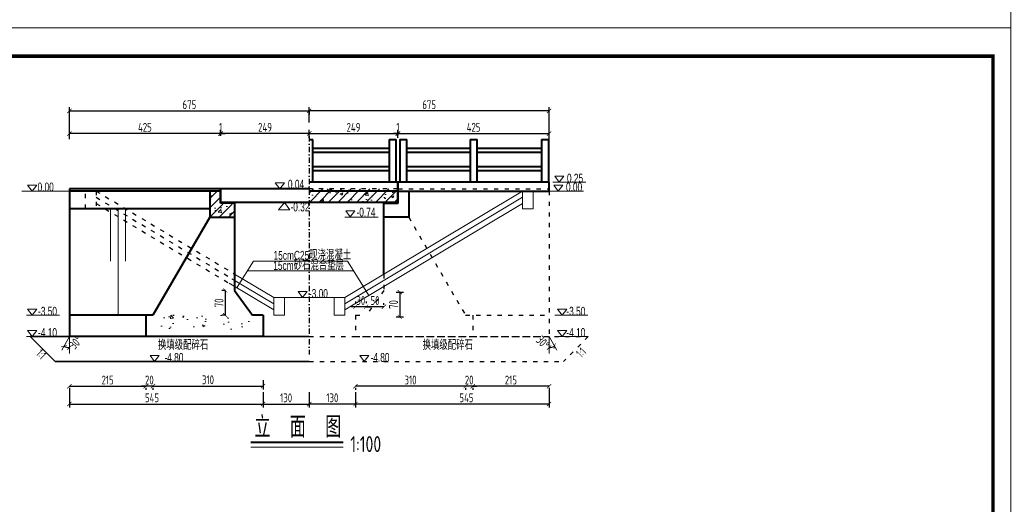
# Model space of a CAD drawing. Header units: inches. Extents: x 97745 to 142261, y 62673 to 100665.
# Tile 65 of 148: x 105162 to 107933, y 87578 to 88943. Entities that reach past the tile are written whole.
import ezdxf

# ---------------------------------------------------------------- set-up
doc = ezdxf.new("R2010")
doc.units = ezdxf.units.IN
doc.header["$MEASUREMENT"] = 0
doc.linetypes.add('ACAD_ISO03W100', pattern=[30, 12, -18])
doc.linetypes.add('DASHDOTX2', pattern=[2, 1, -0.5, 0, -0.5])
doc.layers.get('0').update_dxf_attribs({"lineweight": 15})
for name, color, linetype, lineweight in [('BM1', 7, 'Continuous', 15), ('文字', 7, 'Continuous', 20), ('栏杆', 5, 'Continuous', 40), ('粗实线', 7, 'Continuous', 35), ('细实线', 4, 'Continuous', 15), ('虚线', 2, 'ACAD_ISO03W100', 25), ('轮廓线', 1, 'Continuous', 40)]:
    doc.layers.add(name, color=color, linetype=linetype, lineweight=lineweight)
doc.layers.add('轴线', color=3, linetype='DASHDOTX2')
doc.styles.add('HZ', font='tssdeng.shx', dxfattribs={"width": 0.65, "bigfont": 'hztxt.shx'})
doc.styles.add('HZTXT', font='tssdeng.shx', dxfattribs={"width": 0.75, "bigfont": 'hztxt.shx'})
doc.styles.get("Standard").update_dxf_attribs({"font": 'hztxt_e.shx', "width": 0.7, "bigfont": 'hztxt.shx'})
doc.dimstyles.new('3', dxfattribs={"dimtxt": 25, "dimasz": 12, "dimexe": 10, "dimexo": 30, "dimgap": 5, "dimtad": 1, "dimdec": 0, "dimzin": 0, "dimdsep": 46, "dimtxsty": 'HZTXT', "dimblk": 'ARCHTICK', "dimcen": 0, "dimclrt": 7, "dimazin": 2, "dimtfac": 1, "dimtdec": 0, "dimtix": 1, "dimtmove": 2, "dimatfit": 3, "dimfxl": 250, "dimtolj": 1, "dimtzin": 0, "dimarcsym": 0})
doc.dimstyles.new('6', dxfattribs={"dimtxt": 25, "dimasz": 12, "dimexe": 10, "dimexo": 130, "dimgap": 5, "dimtad": 1, "dimdec": 0, "dimzin": 0, "dimdsep": 46, "dimtxsty": 'HZTXT', "dimblk": 'ARCHTICK', "dimcen": 0, "dimclrt": 7, "dimazin": 2, "dimtfac": 1, "dimtdec": 0, "dimtix": 1, "dimtmove": 2, "dimatfit": 3, "dimfxl": 250, "dimtolj": 1, "dimtzin": 0, "dimarcsym": 0})
pattern_1 = [(50, (82347.42, -35009.97), (71.726018, -6.275213), [7.5, -82.5]), (355, (82347.42, -35009.97), (-13.875133, 75.219213), [6, -66]), (100.4514, (82353.4, -35010.495), (57.85094, 68.943954), [6.37402, -70.11421]), (46.1842, (82347.42, -34989.97), (106.724105, -16.5519), [11.25, -123.75]), (96.6356, (82356.31, -34991.35), (93.46627, 97.41179), [9.56103, -105.1713]), (351.1842, (82347.42, -34989.97), (93.46619, 97.41186), [9, -99]), (21, (82357.42, -34994.97), (59.690705, -40.26189), [7.5, -82.5]), (326, (82357.42, -34994.97), (24.331533, 72.515005), [6, -66]), (71.4514, (82362.394, -34998.33), (84.022263, 32.25305), [6.37402, -70.11421]), (37.5, (82347.42, -35009.972), (1.2159855, 33.2893854), [0, -65.2, 0, -67, 0, -66.25]), (7.5, (82347.42, -35009.972), (26.306954, 39.441171), [0, -38.2, 0, -63.7, 0, -25.25]), (327.5, (82325.12, -35009.972), (53.3822436, -2.255487), [0, -25, 0, -78, 0, -103.5]), (317.5, (82315.12, -35009.972), (58.318617, 10.010498), [0, -32.5, 0, -51.8, 0, -73.5])]
pattern_2 = [(45, (82347.42, -35009.972), (-13.2582521, 13.2582521), [])]

# ---------------------------------------------------------------- blocks, each defined once
blk = doc.blocks.new('_ArchTick')
at = {"color": 0, "linetype": 'ByBlock', "const_width": 0.15}
blk.add_lwpolyline([(-0.5, -0.5), (0.5, 0.5)], dxfattribs=at)
blk = doc.blocks.new('*D189')
at = {"color": 0, "lineweight": -2, "transparency": 16777216}
for p, q in [((105726.8, 88615), (105726.8, 88632)), ((105727.8, 88615), (105727.8, 88632)), ((105726.8, 88622), (105714.8, 88622)), ((105726.8, 88622), (105727.8, 88622)), ((105727.8, 88622), (105739.8, 88622))]:
    blk.add_line(p, q, dxfattribs=at)
at = {"color": 0, "lineweight": -2, "transparency": 16777216, "xscale": 12, "yscale": 12, "zscale": 12}
blk.add_blockref('_ArchTick', (105726.8, 88622), dxfattribs=at)
at = {"color": 0, "lineweight": -2, "transparency": 16777216, "xscale": 12, "yscale": 12, "zscale": 12, "rotation": 180}
blk.add_blockref('_ArchTick', (105727.8, 88622), dxfattribs=at)
at = {"color": 7, "transparency": 16777216, "insert": (105727.3, 88639.5), "char_height": 25, "attachment_point": 5, "style": 'HZTXT'}
blk.add_mtext('\\A1;1', dxfattribs=at)
blk = doc.blocks.new('*D190')
at = {"color": 0, "lineweight": -2, "transparency": 16777216}
for p, q in [((106651.8, 88685.8), (105976.8, 88685.8)), ((105976.8, 88684.3), (105976.8, 88675.8)), ((106651.8, 88606.3), (106651.8, 88695.8))]:
    blk.add_line(p, q, dxfattribs=at)
at = {"color": 0, "lineweight": -2, "transparency": 16777216, "xscale": 12, "yscale": 12, "zscale": 12, "rotation": 180}
blk.add_blockref('_ArchTick', (105976.8, 88685.8), dxfattribs=at)
at = {"color": 0, "lineweight": -2, "transparency": 16777216, "xscale": 12, "yscale": 12, "zscale": 12}
blk.add_blockref('_ArchTick', (106651.8, 88685.8), dxfattribs=at)
at = {"color": 7, "transparency": 16777216, "insert": (106314.3, 88703.3), "char_height": 25, "attachment_point": 5, "style": 'HZTXT'}
blk.add_mtext('\\A1;675', dxfattribs=at)
blk = doc.blocks.new('三角形')
at = {"layer": '轮廓线', "color": 0, "lineweight": 20}
for p, q in [((24441.9, 199232.1), (24477.5, 199232.1)), ((24459.3, 199208.6), (24441.9, 199232.1)), ((24477.5, 199232.1), (24459.3, 199208.6))]:
    blk.add_line(p, q, dxfattribs=at)
blk = doc.blocks.new('*D191')
at = {"color": 0, "lineweight": -2}
for p, q in [((106651.8, 87910.1), (106436.8, 87910.1)), ((106436.8, 87906.1), (106436.8, 87900.1)), ((106651.8, 87906.1), (106651.8, 87900.1))]:
    blk.add_line(p, q, dxfattribs=at)
at = {"color": 0, "lineweight": -2, "xscale": 12, "yscale": 12, "zscale": 12, "rotation": 180}
blk.add_blockref('_ArchTick', (106436.8, 87910.1), dxfattribs=at)
at = {"color": 0, "lineweight": -2, "xscale": 12, "yscale": 12, "zscale": 12}
blk.add_blockref('_ArchTick', (106651.8, 87910.1), dxfattribs=at)
at = {"color": 7, "insert": (106544.3, 87927.6), "char_height": 25, "attachment_point": 5, "style": 'HZTXT'}
blk.add_mtext('\\A1;215', dxfattribs=at)
blk = doc.blocks.new('*D192')
at = {"color": 0, "lineweight": -2}
for p, q in [((106416.8, 87910.1), (106404.8, 87910.1)), ((106436.8, 87910.1), (106416.8, 87910.1)), ((106416.8, 87906.1), (106416.8, 87900.1)), ((106436.8, 87910.1), (106448.8, 87910.1)), ((106436.8, 87906.1), (106436.8, 87900.1))]:
    blk.add_line(p, q, dxfattribs=at)
at = {"color": 0, "lineweight": -2, "xscale": 12, "yscale": 12, "zscale": 12}
blk.add_blockref('_ArchTick', (106416.8, 87910.1), dxfattribs=at)
at = {"color": 0, "lineweight": -2, "xscale": 12, "yscale": 12, "zscale": 12, "rotation": 180}
blk.add_blockref('_ArchTick', (106436.8, 87910.1), dxfattribs=at)
at = {"color": 7, "insert": (106426.8, 87927.6), "char_height": 25, "attachment_point": 5, "style": 'HZTXT'}
blk.add_mtext('\\A1;20', dxfattribs=at)
blk = doc.blocks.new('*D193')
at = {"color": 0, "lineweight": -2}
for p, q in [((106416.8, 87910.1), (106106.8, 87910.1)), ((106106.8, 87906.1), (106106.8, 87900.1)), ((106416.8, 87906.1), (106416.8, 87900.1))]:
    blk.add_line(p, q, dxfattribs=at)
at = {"color": 0, "lineweight": -2, "xscale": 12, "yscale": 12, "zscale": 12, "rotation": 180}
blk.add_blockref('_ArchTick', (106106.8, 87910.1), dxfattribs=at)
at = {"color": 0, "lineweight": -2, "xscale": 12, "yscale": 12, "zscale": 12}
blk.add_blockref('_ArchTick', (106416.8, 87910.1), dxfattribs=at)
at = {"color": 7, "insert": (106261.8, 87927.6), "char_height": 25, "attachment_point": 5, "style": 'HZTXT'}
blk.add_mtext('\\A1;310', dxfattribs=at)
blk = doc.blocks.new('*D194')
at = {"color": 0, "lineweight": -2, "transparency": 16777216}
for p, q in [((106651.8, 87906.1), (106651.8, 87850.1)), ((106106.8, 87893.7), (106106.8, 87850.1)), ((106651.8, 87860.1), (106106.8, 87860.1))]:
    blk.add_line(p, q, dxfattribs=at)
at = {"color": 0, "lineweight": -2, "transparency": 16777216, "xscale": 12, "yscale": 12, "zscale": 12, "rotation": 180}
blk.add_blockref('_ArchTick', (106106.8, 87860.1), dxfattribs=at)
at = {"color": 0, "lineweight": -2, "transparency": 16777216, "xscale": 12, "yscale": 12, "zscale": 12}
blk.add_blockref('_ArchTick', (106651.8, 87860.1), dxfattribs=at)
at = {"color": 7, "transparency": 16777216, "insert": (106419.3, 87877.6), "char_height": 25, "attachment_point": 5, "style": 'HZTXT'}
blk.add_mtext('\\A1;545', dxfattribs=at)
blk = doc.blocks.new('*D195')
at = {"color": 0, "lineweight": -2}
for p, q in [((105301.8, 87910.1), (105516.8, 87910.1)), ((105301.8, 87906.1), (105301.8, 87900.1)), ((105516.8, 87905.4), (105516.8, 87900.1))]:
    blk.add_line(p, q, dxfattribs=at)
at = {"color": 0, "lineweight": -2, "xscale": 12, "yscale": 12, "zscale": 12, "rotation": 180}
blk.add_blockref('_ArchTick', (105301.8, 87910.1), dxfattribs=at)
at = {"color": 0, "lineweight": -2, "xscale": 12, "yscale": 12, "zscale": 12}
blk.add_blockref('_ArchTick', (105516.8, 87910.1), dxfattribs=at)
at = {"color": 7, "insert": (105409.3, 87927.6), "char_height": 25, "attachment_point": 5, "style": 'HZTXT'}
blk.add_mtext('\\A1;215', dxfattribs=at)
blk = doc.blocks.new('*D196')
at = {"color": 0, "lineweight": -2}
for p, q in [((105536.8, 87910.8), (105846.8, 87910.8)), ((105536.8, 87905.4), (105536.8, 87900.8)), ((105846.8, 87926.9), (105846.8, 87900.8))]:
    blk.add_line(p, q, dxfattribs=at)
at = {"color": 0, "lineweight": -2, "xscale": 12, "yscale": 12, "zscale": 12, "rotation": 180}
blk.add_blockref('_ArchTick', (105536.8, 87910.8), dxfattribs=at)
at = {"color": 0, "lineweight": -2, "xscale": 12, "yscale": 12, "zscale": 12}
blk.add_blockref('_ArchTick', (105846.8, 87910.8), dxfattribs=at)
at = {"color": 7, "insert": (105691.8, 87928.3), "char_height": 25, "attachment_point": 5, "style": 'HZTXT'}
blk.add_mtext('\\A1;310', dxfattribs=at)
blk = doc.blocks.new('*D197')
at = {"color": 0, "lineweight": -2, "transparency": 16777216}
for p, q in [((105301.8, 87903.7), (105301.8, 87850.1)), ((105846.8, 87893.7), (105846.8, 87850.1)), ((105301.8, 87860.1), (105846.8, 87860.1))]:
    blk.add_line(p, q, dxfattribs=at)
at = {"color": 0, "lineweight": -2, "transparency": 16777216, "xscale": 12, "yscale": 12, "zscale": 12, "rotation": 180}
blk.add_blockref('_ArchTick', (105301.8, 87860.1), dxfattribs=at)
at = {"color": 0, "lineweight": -2, "transparency": 16777216, "xscale": 12, "yscale": 12, "zscale": 12}
blk.add_blockref('_ArchTick', (105846.8, 87860.1), dxfattribs=at)
at = {"color": 7, "transparency": 16777216, "insert": (105534.3, 87877.6), "char_height": 25, "attachment_point": 5, "style": 'HZTXT'}
blk.add_mtext('\\A1;545', dxfattribs=at)
blk = doc.blocks.new('*D198')
at = {"color": 0, "lineweight": -2, "transparency": 16777216}
for p, q in [((105301.8, 88615), (105301.8, 88632)), ((105726.8, 88615), (105726.8, 88632)), ((105726.8, 88622), (105301.8, 88622))]:
    blk.add_line(p, q, dxfattribs=at)
at = {"color": 0, "lineweight": -2, "transparency": 16777216, "xscale": 12, "yscale": 12, "zscale": 12, "rotation": 180}
blk.add_blockref('_ArchTick', (105301.8, 88622), dxfattribs=at)
at = {"color": 0, "lineweight": -2, "transparency": 16777216, "xscale": 12, "yscale": 12, "zscale": 12}
blk.add_blockref('_ArchTick', (105726.8, 88622), dxfattribs=at)
at = {"color": 7, "transparency": 16777216, "insert": (105514.3, 88639.5), "char_height": 25, "attachment_point": 5, "style": 'HZTXT'}
blk.add_mtext('\\A1;425', dxfattribs=at)
blk = doc.blocks.new('*D199')
at = {"color": 0, "lineweight": -2, "transparency": 16777216}
for p, q in [((105846.8, 87893.7), (105846.8, 87850.1)), ((105976.8, 87891.2), (105976.8, 87850.1)), ((105846.8, 87860.1), (105976.8, 87860.1))]:
    blk.add_line(p, q, dxfattribs=at)
at = {"color": 0, "lineweight": -2, "transparency": 16777216, "xscale": 12, "yscale": 12, "zscale": 12, "rotation": 180}
blk.add_blockref('_ArchTick', (105846.8, 87860.1), dxfattribs=at)
at = {"color": 0, "lineweight": -2, "transparency": 16777216, "xscale": 12, "yscale": 12, "zscale": 12}
blk.add_blockref('_ArchTick', (105976.8, 87860.1), dxfattribs=at)
at = {"color": 7, "transparency": 16777216, "insert": (105911.8, 87877.6), "char_height": 25, "attachment_point": 5, "style": 'HZTXT'}
blk.add_mtext('\\A1;130', dxfattribs=at)
blk = doc.blocks.new('*D200')
at = {"color": 0, "lineweight": -2, "transparency": 16777216}
for p, q in [((106226.8, 88616.9), (106226.8, 88632)), ((106651.8, 88609.5), (106651.8, 88632)), ((106226.8, 88622), (106651.8, 88622))]:
    blk.add_line(p, q, dxfattribs=at)
at = {"color": 0, "lineweight": -2, "transparency": 16777216, "xscale": 12, "yscale": 12, "zscale": 12, "rotation": 180}
blk.add_blockref('_ArchTick', (106226.8, 88622), dxfattribs=at)
at = {"color": 0, "lineweight": -2, "transparency": 16777216, "xscale": 12, "yscale": 12, "zscale": 12}
blk.add_blockref('_ArchTick', (106651.8, 88622), dxfattribs=at)
at = {"color": 7, "transparency": 16777216, "insert": (106439.3, 88639.5), "char_height": 25, "attachment_point": 5, "style": 'HZTXT'}
blk.add_mtext('\\A1;425', dxfattribs=at)
blk = doc.blocks.new('*D201')
at = {"color": 0, "lineweight": -2, "transparency": 16777216}
for p, q in [((105976.8, 87893.7), (105976.8, 87850.1)), ((106106.8, 87893.7), (106106.8, 87850.1)), ((106106.8, 87860.1), (105976.8, 87860.1))]:
    blk.add_line(p, q, dxfattribs=at)
at = {"color": 0, "lineweight": -2, "transparency": 16777216, "xscale": 12, "yscale": 12, "zscale": 12, "rotation": 180}
blk.add_blockref('_ArchTick', (105976.8, 87860.1), dxfattribs=at)
at = {"color": 0, "lineweight": -2, "transparency": 16777216, "xscale": 12, "yscale": 12, "zscale": 12}
blk.add_blockref('_ArchTick', (106106.8, 87860.1), dxfattribs=at)
at = {"color": 7, "transparency": 16777216, "insert": (106041.8, 87877.6), "char_height": 25, "attachment_point": 5, "style": 'HZTXT'}
blk.add_mtext('\\A1;130', dxfattribs=at)
blk = doc.blocks.new('*D157')
at = {"color": 0, "lineweight": -2, "transparency": 16777216}
for p, q in [((105976.8, 88609.5), (105976.8, 88632)), ((106225.8, 88609.5), (106225.8, 88632)), ((105976.8, 88622), (106225.8, 88622))]:
    blk.add_line(p, q, dxfattribs=at)
at = {"color": 0, "lineweight": -2, "transparency": 16777216, "xscale": 12, "yscale": 12, "zscale": 12, "rotation": 180}
blk.add_blockref('_ArchTick', (105976.8, 88622), dxfattribs=at)
at = {"color": 0, "lineweight": -2, "transparency": 16777216, "xscale": 12, "yscale": 12, "zscale": 12}
blk.add_blockref('_ArchTick', (106225.8, 88622), dxfattribs=at)
at = {"color": 7, "transparency": 16777216, "insert": (106101.3, 88639.5), "char_height": 25, "attachment_point": 5, "style": 'HZTXT'}
blk.add_mtext('\\A1;249', dxfattribs=at)
blk = doc.blocks.new('*D161')
at = {"color": 0, "lineweight": -2, "transparency": 16777216}
for p, q in [((105727.8, 88615), (105727.8, 88632)), ((105976.8, 88615), (105976.8, 88632)), ((105976.8, 88622), (105727.8, 88622))]:
    blk.add_line(p, q, dxfattribs=at)
at = {"color": 0, "lineweight": -2, "transparency": 16777216, "xscale": 12, "yscale": 12, "zscale": 12, "rotation": 180}
blk.add_blockref('_ArchTick', (105727.8, 88622), dxfattribs=at)
at = {"color": 0, "lineweight": -2, "transparency": 16777216, "xscale": 12, "yscale": 12, "zscale": 12}
blk.add_blockref('_ArchTick', (105976.8, 88622), dxfattribs=at)
at = {"color": 7, "transparency": 16777216, "insert": (105852.3, 88639.5), "char_height": 25, "attachment_point": 5, "style": 'HZTXT'}
blk.add_mtext('\\A1;249', dxfattribs=at)
blk = doc.blocks.new('*D171')
at = {"color": 0, "lineweight": -2, "transparency": 16777216}
for p, q in [((105301.8, 88606.3), (105301.8, 88695.8)), ((105301.8, 88685.8), (105976.8, 88685.8)), ((105976.8, 88653), (105976.8, 88695.8))]:
    blk.add_line(p, q, dxfattribs=at)
at = {"color": 0, "lineweight": -2, "transparency": 16777216, "xscale": 12, "yscale": 12, "zscale": 12, "rotation": 180}
blk.add_blockref('_ArchTick', (105301.8, 88685.8), dxfattribs=at)
at = {"color": 0, "lineweight": -2, "transparency": 16777216, "xscale": 12, "yscale": 12, "zscale": 12}
blk.add_blockref('_ArchTick', (105976.8, 88685.8), dxfattribs=at)
at = {"color": 7, "transparency": 16777216, "insert": (105639.3, 88703.3), "char_height": 25, "attachment_point": 5, "style": 'HZTXT'}
blk.add_mtext('\\A1;675', dxfattribs=at)
blk = doc.blocks.new('*D175')
at = {"color": 0, "lineweight": -2, "transparency": 16777216}
for p, q in [((106225.8, 88616.9), (106225.8, 88632)), ((106226.8, 88616.9), (106226.8, 88632)), ((106225.8, 88622), (106213.8, 88622)), ((106226.8, 88622), (106225.8, 88622)), ((106226.8, 88622), (106238.8, 88622))]:
    blk.add_line(p, q, dxfattribs=at)
at = {"color": 0, "lineweight": -2, "transparency": 16777216, "xscale": 12, "yscale": 12, "zscale": 12}
blk.add_blockref('_ArchTick', (106225.8, 88622), dxfattribs=at)
at = {"color": 0, "lineweight": -2, "transparency": 16777216, "xscale": 12, "yscale": 12, "zscale": 12, "rotation": 180}
blk.add_blockref('_ArchTick', (106226.8, 88622), dxfattribs=at)
at = {"color": 7, "transparency": 16777216, "insert": (106226.3, 88639.5), "char_height": 25, "attachment_point": 5, "style": 'HZTXT'}
blk.add_mtext('\\A1;1', dxfattribs=at)
blk = doc.blocks.new('*D176')
at = {"color": 0, "lineweight": -2, "transparency": 16777216}
for p, q in [((106136.8, 88149.3), (106136.8, 88144.1)), ((106186.8, 88134.1), (106136.8, 88134.1)), ((106186.8, 88139.3), (106186.8, 88144.1))]:
    blk.add_line(p, q, dxfattribs=at)
at = {"color": 0, "lineweight": -2, "transparency": 16777216, "xscale": 12, "yscale": 12, "zscale": 12, "rotation": 180}
blk.add_blockref('_ArchTick', (106136.8, 88134.1), dxfattribs=at)
at = {"color": 0, "lineweight": -2, "transparency": 16777216, "xscale": 12, "yscale": 12, "zscale": 12}
blk.add_blockref('_ArchTick', (106186.8, 88134.1), dxfattribs=at)
at = {"color": 7, "transparency": 16777216, "insert": (106161.8, 88151.6), "char_height": 25, "attachment_point": 5, "style": 'HZTXT'}
blk.add_mtext('\\A1;50', dxfattribs=at)
blk = doc.blocks.new('*D177')
at = {"color": 0, "lineweight": -2}
for p, q in [((106106.8, 88134.1), (106094.8, 88134.1)), ((106106.8, 88149.3), (106106.8, 88144.1)), ((106136.8, 88134.1), (106106.8, 88134.1)), ((106136.8, 88149.3), (106136.8, 88144.1)), ((106136.8, 88134.1), (106148.8, 88134.1))]:
    blk.add_line(p, q, dxfattribs=at)
at = {"color": 0, "lineweight": -2, "xscale": 12, "yscale": 12, "zscale": 12}
blk.add_blockref('_ArchTick', (106106.8, 88134.1), dxfattribs=at)
at = {"color": 0, "lineweight": -2, "xscale": 12, "yscale": 12, "zscale": 12, "rotation": 180}
blk.add_blockref('_ArchTick', (106136.8, 88134.1), dxfattribs=at)
at = {"color": 7, "insert": (106121.8, 88151.6), "char_height": 25, "attachment_point": 5, "style": 'HZTXT'}
blk.add_mtext('\\A1;30', dxfattribs=at)
blk = doc.blocks.new('*D178')
at = {"color": 0, "lineweight": -2, "transparency": 16777216}
for p, q in [((105740.4, 88180), (105730.4, 88180)), ((105740.4, 88180), (105740.4, 88110)), ((105740.4, 88110), (105730.4, 88110))]:
    blk.add_line(p, q, dxfattribs=at)
at = {"color": 0, "lineweight": -2, "transparency": 16777216, "xscale": 12, "yscale": 12, "zscale": 12}
for p, rotation in [((105740.4, 88180), 90), ((105740.4, 88110), 270)]:
    blk.add_blockref('_ArchTick', p, dxfattribs=dict(at, rotation=rotation))
at = {"color": 7, "transparency": 16777216, "insert": (105722.9, 88145), "char_height": 25, "attachment_point": 5, "rotation": 90, "style": 'HZTXT'}
blk.add_mtext('\\A1;70', dxfattribs=at)
blk = doc.blocks.new('*D179')
at = {"color": 0, "lineweight": -2, "transparency": 16777216}
for p, q in [((106221.6, 88175.4), (106241.6, 88175.4)), ((106231.6, 88175.4), (106231.6, 88105.4)), ((106221.6, 88105.4), (106241.6, 88105.4))]:
    blk.add_line(p, q, dxfattribs=at)
at = {"color": 0, "lineweight": -2, "transparency": 16777216, "xscale": 12, "yscale": 12, "zscale": 12}
for p, rotation in [((106231.6, 88175.4), 90), ((106231.6, 88105.4), 270)]:
    blk.add_blockref('_ArchTick', p, dxfattribs=dict(at, rotation=rotation))
at = {"color": 7, "transparency": 16777216, "insert": (106214.1, 88140.4), "char_height": 25, "attachment_point": 5, "rotation": 90, "style": 'HZTXT'}
blk.add_mtext('\\A1;70', dxfattribs=at)
blk = doc.blocks.new('*D233')
at = {"color": 0, "lineweight": -2}
for p, q in [((105516.8, 87910.1), (105504.8, 87910.1)), ((105536.8, 87910.1), (105516.8, 87910.1)), ((105516.8, 87906.1), (105516.8, 87900.1)), ((105536.8, 87910.1), (105548.8, 87910.1)), ((105536.8, 87906.1), (105536.8, 87900.1))]:
    blk.add_line(p, q, dxfattribs=at)
at = {"color": 0, "lineweight": -2, "xscale": 12, "yscale": 12, "zscale": 12}
blk.add_blockref('_ArchTick', (105516.8, 87910.1), dxfattribs=at)
at = {"color": 0, "lineweight": -2, "xscale": 12, "yscale": 12, "zscale": 12, "rotation": 180}
blk.add_blockref('_ArchTick', (105536.8, 87910.1), dxfattribs=at)
at = {"color": 7, "insert": (105526.8, 87927.6), "char_height": 25, "attachment_point": 5, "style": 'HZTXT'}
blk.add_mtext('\\A1;20', dxfattribs=at)
blk = doc.blocks.new('*D462')
at = {"color": 0, "lineweight": -2, "transparency": 16777216}
blk.add_arc((105301.8, 88050), 31.1, 240, 270, dxfattribs=at)
at = {"color": 0, "lineweight": -2, "transparency": 16777216, "xscale": 12, "yscale": 12, "zscale": 12}
for p, rotation in [((105286.3, 88023), 149.9999999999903), ((105301.8, 88018.9), 359.9999999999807)]:
    blk.add_blockref('_ArchTick', p, dxfattribs=dict(at, rotation=rotation))
at = {"color": 7, "transparency": 16777216, "insert": (105319.6, 88033.5), "char_height": 25, "attachment_point": 5, "rotation": 47.0299, "style": 'HZTXT'}
blk.add_mtext('\\A1;30°', dxfattribs=at)
blk = doc.blocks.new('*D463')
at = {"color": 0, "lineweight": -2, "transparency": 16777216}
blk.add_arc((106651.8, 88050), 31.1, 270, 300, dxfattribs=at)
at = {"color": 0, "lineweight": -2, "transparency": 16777216, "xscale": 12, "yscale": 12, "zscale": 12}
for p, rotation in [((106651.8, 88018.9), 180.0000000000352), ((106667.4, 88023), 30.00000000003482)]:
    blk.add_blockref('_ArchTick', p, dxfattribs=dict(at, rotation=rotation))
at = {"color": 7, "transparency": 16777216, "insert": (106634.1, 88033.5), "char_height": 25, "attachment_point": 5, "rotation": 312.9701, "style": 'HZTXT'}
blk.add_mtext('\\A1;30°', dxfattribs=at)

msp = doc.modelspace()

# ---------------------------------------------------------------- hatches: boundary and pattern name
h = msp.add_hatch()
h.set_pattern_fill('ANSI31', color=256, scale=150, style=0)
h.set_pattern_definition(pattern_2)
h.paths.add_polyline_path([(105696.826, 88385.968), (105766.826, 88385.968), (105766.826, 88422.968), (105726.826, 88422.968), (105726.826, 88459.968), (105696.826, 88459.968)])
h = msp.add_hatch()
h.set_pattern_fill('AR-CONC', color=256, scale=10, style=0)
h.set_pattern_definition(pattern_1)
h.paths.add_polyline_path([(105696.826, 88385.968), (105766.826, 88385.968), (105766.826, 88422.968), (105726.826, 88422.968), (105726.826, 88459.968), (105696.826, 88459.968)])
h = msp.add_hatch()
h.set_pattern_fill('AR-CONC', color=256, scale=10, style=0)
h.set_pattern_definition(pattern_1)
h.paths.add_polyline_path([(105976.826, 88427.968), (106225.826, 88427.968), (106225.826, 88465.898), (105976.826, 88465.898)])
h = msp.add_hatch()
h.set_pattern_fill('ANSI31', color=256, scale=150, style=0)
h.set_pattern_definition(pattern_2)
h.paths.add_polyline_path([(105976.826, 88427.968), (106225.826, 88427.968), (106225.826, 88465.898), (105976.826, 88465.898)])
h = msp.add_hatch()
h.set_pattern_fill('AR-CONC', color=256, scale=10, style=0)
h.set_pattern_definition([(130, (196855.37, -112067.52), (-71.726018, -6.275213), [7.5, -82.5]), (185, (196855.37, -112067.52), (13.875133, 75.219213), [6, -66]), (79.5486, (196849.39, -112068.04), (-57.850938, 68.943954), [6.37402, -70.11421]), (133.8158, (196855.37, -112047.52), (-106.724105, -16.5519), [11.25, -123.75]), (83.3644, (196846.48, -112048.9), (-93.46627, 97.411787), [9.56103, -105.1713]), (188.8158, (196855.37, -112047.52), (-93.466195, 97.41186), [9, -99]), (159, (196845.37, -112052.52), (-59.690705, -40.261889), [7.5, -82.5]), (214, (196845.37, -112052.52), (-24.331533, 72.515005), [6, -66]), (108.5486, (196840.395, -112055.875), (-84.022263, 32.25305), [6.37402, -70.11421]), (142.5, (196855.37, -112067.52), (-1.2159855, 33.2893854), [0, -65.2, 0, -67, 0, -66.25]), (172.5, (196855.37, -112067.52), (-26.306954, 39.441171), [0, -38.2, 0, -63.7, 0, -25.25]), (212.5, (196877.67, -112067.52), (-53.3822436, -2.2554872), [0, -25, 0, -78, 0, -103.5]), (222.5, (196887.67, -112067.52), (-58.318617, 10.010498), [0, -32.5, 0, -51.8, 0, -73.5])])
h.paths.add_polyline_path([(105556.528, 88069.971), (105806.826, 88069.971), (105806.826, 88109.971), (105556.528, 88109.971)])

# ---------------------------------------------------------------- linework, layer by layer
for p, q in [((106755.221, 88484.968), (106661.954, 88484.968)), ((105376.826, 88459.968), (105168.092, 88459.968)), ((106576.826, 88459.968), (106076.826, 88159.968)), ((106576.826, 88459.968), (106748.686, 88459.968)), ((106576.826, 88442.475), (106076.826, 88142.475)), ((105417.527, 88409.968), (105417.527, 88262.157)), ((105439.038, 88409.968), (105439.038, 88109.971)), ((105459.741, 88409.968), (105459.741, 88262.157)), ((105906.927, 88427.968), (105889.945, 88407.042)), ((105889.945, 88407.042), (105921.782, 88407.042)), ((105921.782, 88407.042), (105906.927, 88427.968)), ((106576.826, 88424.982), (106076.826, 88124.982)), ((106170.641, 88385.968), (106077.374, 88385.968)), ((105759.109, 88213.106), (105876.826, 88142.475)), ((105766.826, 88225.968), (105876.826, 88159.968)), ((105751.391, 88200.243), (105876.826, 88124.982)), ((105976.826, 88159.968), (105876.826, 88159.968)), ((105976.826, 88159.968), (106076.826, 88159.968)), ((105274.261, 88109.971), (105180.994, 88109.971)), ((106761.255, 88109.971), (106667.987, 88109.971)), ((105274.261, 88049.971), (105180.994, 88049.971)), ((105301.826, 88049.971), (105280.014, 88012.191)), ((105301.826, 88049.971), (105301.826, 88002.267)), ((106651.826, 88049.971), (106673.638, 88012.191)), ((106651.826, 88049.971), (106651.826, 88002.267)), ((106761.255, 88049.971), (106667.987, 88049.971))]:
    msp.add_line(p, q)
at = {"ltscale": 2}
msp.add_line((105812.256, 87738.981), (106072.579, 87738.981), dxfattribs=at)
at = {"layer": 'BM1'}
for p, q in [((106576.826, 88459.968), (106576.826, 88409.968)), ((106606.826, 88409.968), (106606.826, 88459.968)), ((106576.826, 88409.968), (106606.826, 88409.968)), ((105773.703, 88189.043), (105819.485, 88262.294)), ((106084.167, 88262.294), (105819.485, 88262.294)), ((106114.049, 88214.482), (106084.167, 88262.294)), ((106100.907, 88235.51), (105802.745, 88235.51)), ((106144.579, 88165.634), (106114.049, 88214.482)), ((105876.826, 88159.968), (105876.826, 88109.968)), ((105906.826, 88109.968), (105906.826, 88159.968)), ((106046.826, 88109.968), (106046.826, 88159.968)), ((106076.826, 88159.968), (106076.826, 88109.968)), ((105876.826, 88109.968), (105906.826, 88109.968)), ((106076.826, 88109.968), (106046.826, 88109.968))]:
    msp.add_line(p, q, dxfattribs=at)
at = {"layer": 'BM1', "const_width": 1}
for points in [[(103708.27, 91920.157), (107951.098, 91920.157), (107951.098, 88919.854), (103708.27, 88919.854), (103708.27, 91920.157)], [(103708.27, 88919.854), (107951.098, 88919.854), (107951.098, 85919.551), (103708.27, 85919.551), (103708.27, 88919.854)]]:
    msp.add_lwpolyline(points, dxfattribs=at)
at = {"layer": 'BM1'}
for points in [[(103708.27, 91920.157), (107951.098, 91920.157), (107951.098, 88919.854), (103708.27, 88919.854)], [(103708.27, 88919.854), (107951.098, 88919.854), (107951.098, 85919.551), (103708.27, 85919.551)]]:
    msp.add_lwpolyline(points, close=True, dxfattribs=at)
at = {"layer": 'BM1', "color": 0, "linetype": 'Continuous', "const_width": 9.999}
msp.add_lwpolyline([(103876.114, 85969.546), (103876.114, 88839.553), (107901.103, 88839.553), (107901.103, 85969.546)], close=True, dxfattribs=at)
at = {"layer": '栏杆'}
for p, q in [((105976.826, 88604.968), (105986.826, 88604.968)), ((105986.826, 88484.968), (105986.826, 88604.968)), ((106201.826, 88604.968), (106201.826, 88484.968)), ((106201.826, 88604.968), (106221.826, 88604.968)), ((106221.826, 88484.968), (106221.826, 88604.968)), ((106231.826, 88604.968), (106231.826, 88484.968)), ((106231.826, 88604.968), (106251.826, 88604.968)), ((106251.826, 88484.968), (106251.826, 88604.968)), ((106429.326, 88604.968), (106429.326, 88484.968)), ((106429.326, 88604.968), (106449.326, 88604.968)), ((106449.326, 88484.968), (106449.326, 88604.968)), ((106630.682, 88604.968), (106630.682, 88484.968)), ((106630.682, 88604.968), (106650.682, 88604.968)), ((106650.682, 88484.968), (106650.682, 88604.968)), ((105986.826, 88580.968), (106201.826, 88580.968)), ((106201.826, 88568.968), (105986.826, 88568.968)), ((106251.826, 88580.968), (106429.326, 88580.968)), ((106429.326, 88568.968), (106251.826, 88568.968)), ((106449.326, 88580.968), (106630.682, 88580.968)), ((106630.682, 88568.968), (106449.326, 88568.968)), ((105986.826, 88528.968), (106201.826, 88528.968)), ((106201.826, 88516.968), (105986.826, 88516.968)), ((106251.826, 88528.968), (106429.326, 88528.968)), ((106429.326, 88516.968), (106251.826, 88516.968)), ((106449.326, 88528.968), (106630.682, 88528.968)), ((106630.682, 88516.968), (106449.326, 88516.968))]:
    msp.add_line(p, q, dxfattribs=at)
at = {"layer": '粗实线'}
for p, q in [((105976.826, 88049.971), (105191.412, 88049.971)), ((105191.412, 88049.971), (105261.412, 87979.971)), ((105976.826, 87979.971), (105261.412, 87979.971))]:
    msp.add_line(p, q, dxfattribs=at)
at = {"layer": '虚线'}
for p, q in [((105346.826, 88409.968), (105346.826, 88459.968)), ((105376.826, 88459.968), (105766.826, 88225.968)), ((105376.826, 88459.968), (105376.826, 88409.968)), ((106225.826, 88465.898), (105976.826, 88465.898)), ((106226.826, 88465.898), (106651.826, 88465.898)), ((106651.826, 88459.968), (106651.826, 88049.971)), ((105376.826, 88442.475), (105759.109, 88213.106)), ((105376.826, 88409.968), (105346.826, 88409.968)), ((105376.826, 88424.982), (105751.391, 88200.243)), ((106256.826, 88385.968), (106416.826, 88109.971)), ((106186.826, 88368.971), (106186.826, 88369.968)), ((106186.826, 88225.968), (106186.826, 88179.971)), ((106186.826, 88179.971), (106136.826, 88109.971)), ((106106.826, 88109.971), (106106.826, 88049.971)), ((106106.826, 88109.971), (106136.826, 88109.971)), ((106416.826, 88109.971), (106651.826, 88109.971)), ((106436.826, 88109.971), (106436.826, 88049.971)), ((105976.826, 88049.971), (106762.241, 88049.971)), ((106106.826, 88049.971), (106651.826, 88049.971)), ((106762.241, 88049.971), (106692.241, 87979.971)), ((105976.826, 87979.971), (106692.241, 87979.971))]:
    msp.add_line(p, q, dxfattribs=at)
at = {"layer": '轮廓线'}
for p, q in [((106225.826, 88484.968), (105976.826, 88484.968)), ((106225.826, 88427.968), (106225.826, 88484.968)), ((106226.826, 88425.968), (106226.826, 88484.968)), ((106651.826, 88484.968), (106226.826, 88484.968)), ((106651.826, 88459.968), (106651.826, 88484.968)), ((105726.826, 88465.898), (105301.826, 88465.898)), ((105301.826, 88465.898), (105301.826, 88049.971)), ((105696.826, 88459.968), (105301.826, 88459.968)), ((105726.826, 88459.968), (105696.826, 88459.968)), ((105696.826, 88459.968), (105696.826, 88385.968)), ((105726.826, 88425.968), (105726.826, 88465.898)), ((105727.826, 88427.968), (105727.826, 88465.968)), ((105976.826, 88465.898), (105727.826, 88465.898)), ((106225.826, 88459.968), (105976.826, 88459.968)), ((106226.826, 88459.968), (106651.826, 88459.968)), ((106256.826, 88459.968), (106256.826, 88385.968)), ((105696.826, 88409.968), (105301.826, 88409.968)), ((105766.826, 88425.968), (105726.826, 88425.968)), ((106225.826, 88427.968), (105727.826, 88427.968)), ((105766.826, 88425.968), (105766.826, 88179.971)), ((106186.826, 88381.968), (106186.826, 88425.968)), ((106186.826, 88425.968), (106226.826, 88425.968)), ((105696.826, 88385.968), (105536.826, 88109.971)), ((105696.826, 88385.968), (105766.826, 88385.968)), ((106256.826, 88385.968), (106186.826, 88385.968)), ((106186.826, 88225.968), (106186.826, 88381.968)), ((105766.826, 88179.971), (105816.826, 88109.971)), ((105536.826, 88109.971), (105301.826, 88109.971)), ((105516.826, 88109.971), (105516.826, 88049.971)), ((105846.826, 88109.971), (105816.826, 88109.971)), ((105846.826, 88109.971), (105846.826, 88049.971)), ((105846.826, 88049.971), (105301.826, 88049.971))]:
    msp.add_line(p, q, dxfattribs=at)
at = {"layer": '轮廓线', "color": 0, "lineweight": 20}
for p, q in [((106667.952, 88501.908), (106693.627, 88501.908)), ((106680.498, 88484.968), (106667.952, 88501.908)), ((106693.627, 88501.908), (106680.498, 88484.968)), ((105184.128, 88476.908), (105209.803, 88476.908)), ((105196.673, 88459.968), (105184.128, 88476.908)), ((105209.803, 88476.908), (105196.673, 88459.968)), ((105881.058, 88482.838), (105906.733, 88482.838)), ((105893.603, 88465.898), (105881.058, 88482.838)), ((105906.733, 88482.838), (105893.603, 88465.898)), ((106664.804, 88476.908), (106690.479, 88476.908)), ((106677.349, 88459.968), (106664.804, 88476.908)), ((106690.479, 88476.908), (106677.349, 88459.968))]:
    msp.add_line(p, q, dxfattribs=at)
at = {"layer": '轮廓线', "ltscale": 2}
msp.add_line((105812.256, 87752.746), (106072.579, 87752.746), dxfattribs=at)
at = {"layer": '轴线', "ltscale": 15}
msp.add_line((105976.826, 88614.807), (105976.826, 87999.362), dxfattribs=at)

# ---------------------------------------------------------------- block references
at = {"xscale": 0.7200000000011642, "yscale": 0.7200000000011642, "zscale": 0.7200000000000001}
for p in [(88481.285, -55043.19), (88347.075, -55270.19), (87585.85, -55320.187), (89077.694, -55320.187), (87585.85, -55380.187), (89077.694, -55380.187), (87930.787, -55450.187), (88520.725, -55450.187)]:
    msp.add_blockref('三角形', p, dxfattribs=at)

# ---------------------------------------------------------------- texts
at = {"width": 0.7}
for s, p in [('0.00', (105212.202, 88458.844)), ('0.04', (105916.824, 88466.774)), ('0.00', (106699.429, 88458.844)), ('0.25', (106702.181, 88483.844)), ('-0.32', (105924.022, 88402.562)), ('-0.74', (106109.841, 88388.101)), ('15cmC25现浇混凝土', (105876.432, 88266.402)), ('15cm砂石混合垫层', (105875.685, 88237.723)), ('-3.00', (105975.873, 88158.844)), ('-3.50', (105213.461, 88108.847)), ('-3.50', (106700.454, 88108.847)), ('-4.10', (105213.461, 88048.847)), ('-4.10', (106700.454, 88048.847)), ('-4.80', (105569.341, 87978.847)), ('-4.80', (106149.279, 87978.847))]:
    msp.add_text(s, height=25, dxfattribs=at).set_placement(p)
at = {"layer": '文字', "style": 'HZTXT', "width": 0.75}
for s, height, p in [('立  面  图', 60, (105822.369, 87765.517)), ('1:100', 45, (106092.473, 87724.775))]:
    msp.add_text(s, height=height, dxfattribs=at).set_placement(p)
at = {"layer": '细实线', "style": 'HZ', "width": 0.7}
for p in [(105550.961, 88012.8), (106295.631, 88012.8)]:
    msp.add_text('换填级配碎石', height=25, dxfattribs=at).set_placement(p)
for rotation, p in [(315, (105205.797, 87999.71)), (45, (106742.746, 87988.287))]:
    msp.add_text('1:1', height=25, rotation=rotation, dxfattribs=at).set_placement(p)

# ---------------------------------------------------------------- dimensions: what is measured, and where the dimension line sits
for base, p1, p2, dimstyle, picture, middle in [((105976.826, 88685.843), (105301.826, 88576.329), (105976.826, 88622.967), '3', '*D171', (105639.326, 88703.343)), ((105727.826, 88621.992), (105726.826, 88484.968), (105727.826, 88484.968), '6', '*D189', (105727.326, 88639.492)), ((106106.826, 88134.072), (106136.826, 88119.314), (106106.826, 88119.314), '3', '*D177', (106121.826, 88151.572)), ((106136.826, 88134.072), (106186.826, 88109.314), (106136.826, 88119.314), '3', '*D176', (106161.826, 88151.572)), ((105516.826, 87910.104), (105536.826, 87936.133), (105516.826, 87936.133), '3', '*D233', (105526.826, 87927.604)), ((106106.826, 87910.104), (106416.826, 87936.133), (106106.826, 87936.133), '3', '*D193', (106261.826, 87927.604)), ((106416.826, 87910.104), (106436.826, 87936.133), (106416.826, 87936.133), '3', '*D192', (106426.826, 87927.604)), ((106436.826, 87910.104), (106651.826, 87936.133), (106436.826, 87936.133), '3', '*D191', (106544.326, 87927.604)), ((105976.826, 87860.121), (106106.826, 87923.68), (105976.826, 87923.68), '3', '*D201', (106041.826, 87877.621))]:
    dim = msp.add_linear_dim(base=base, p1=p1, p2=p2, angle=180, dimstyle=dimstyle)
    dim.commit()
    dim.dimension.update_dxf_attribs({"geometry": picture, "text_midpoint": middle})
for base, p1, p2, dimstyle, picture, middle in [((105976.826, 88685.843), (106651.826, 88576.329), (105976.826, 88714.329), '3', '*D190', (106314.326, 88703.343)), ((105301.826, 88621.992), (105726.826, 88484.968), (105301.826, 88484.968), '6', '*D198', (105514.326, 88639.492)), ((105727.826, 88621.992), (105976.826, 88484.968), (105727.826, 88484.968), '6', '*D161', (105852.326, 88639.492)), ((106225.826, 88621.992), (105976.826, 88579.529), (106225.826, 88579.529), '3', '*D157', (106101.326, 88639.492)), ((106651.826, 88621.992), (106226.826, 88586.923), (106651.826, 88579.529), '3', '*D200', (106439.326, 88639.492)), ((105516.826, 87910.104), (105301.826, 87936.133), (105516.826, 87935.398), '3', '*D195', (105409.326, 87927.604)), ((105846.826, 87910.838), (105536.826, 87935.398), (105846.826, 87956.867), '3', '*D196', (105691.826, 87928.338)), ((105976.826, 87860.121), (105846.826, 87923.68), (105976.826, 87921.227), '3', '*D199', (105911.826, 87877.621))]:
    dim = msp.add_linear_dim(base=base, p1=p1, p2=p2, dimstyle=dimstyle)
    dim.commit()
    dim.dimension.update_dxf_attribs({"geometry": picture, "text_midpoint": middle})
dim = msp.add_linear_dim(base=(106225.826, 88621.992), p1=(106226.826, 88586.923), p2=(106225.826, 88586.923), dimstyle='3', override={"dimfxl": 10, "dimfxlon": 1})
dim.commit()
dim.dimension.update_dxf_attribs({"geometry": '*D175', "text_midpoint": (106226.326, 88639.492)})
for base, p1, p2, picture, middle in [((105740.446, 88109.971), (105763.282, 88179.971), (105763.282, 88109.971), '*D178', (105722.946, 88144.971)), ((106231.551, 88105.355), (106186.826, 88175.355), (106186.826, 88105.355), '*D179', (106214.051, 88140.355))]:
    dim = msp.add_linear_dim(base=base, p1=p1, p2=p2, angle=90, dimstyle='3', override={"dimfxl": 10, "dimfxlon": 1})
    dim.commit()
    dim.dimension.update_dxf_attribs({"geometry": picture, "text_midpoint": middle})
for base, line1, line2, picture, middle in [((105291.187, 88020.74), ((105301.826, 88049.971), (105301.826, 88002.267)), ((105301.826, 88049.971), (105280.014, 88012.191)), '*D462', (105319.56, 88033.451)), ((106662.465, 88020.74), ((106651.826, 88049.971), (106651.826, 88002.267)), ((106651.826, 88049.971), (106673.638, 88012.191)), '*D463', (106634.092, 88033.451))]:
    dim = msp.add_angular_dim_2l(base=base, line1=line1, line2=line2, dimstyle='3')
    dim.commit()
    dim.dimension.update_dxf_attribs({"geometry": picture, "text_midpoint": middle, "dimtype": 162})
dim = msp.add_linear_dim(base=(105846.826, 87860.121), p1=(105301.826, 87933.68), p2=(105846.826, 87923.68), dimstyle='3')
dim.commit()
dim.dimension.update_dxf_attribs({"geometry": '*D197', "text_midpoint": (105534.326, 87877.621), "dimtype": 160})
dim = msp.add_linear_dim(base=(106106.826, 87860.121), p1=(106651.826, 87936.133), p2=(106106.826, 87923.68), angle=180, dimstyle='3')
dim.commit()
dim.dimension.update_dxf_attribs({"geometry": '*D194', "text_midpoint": (106419.326, 87877.621), "dimtype": 160})

doc.saveas('drawing.dxf')
